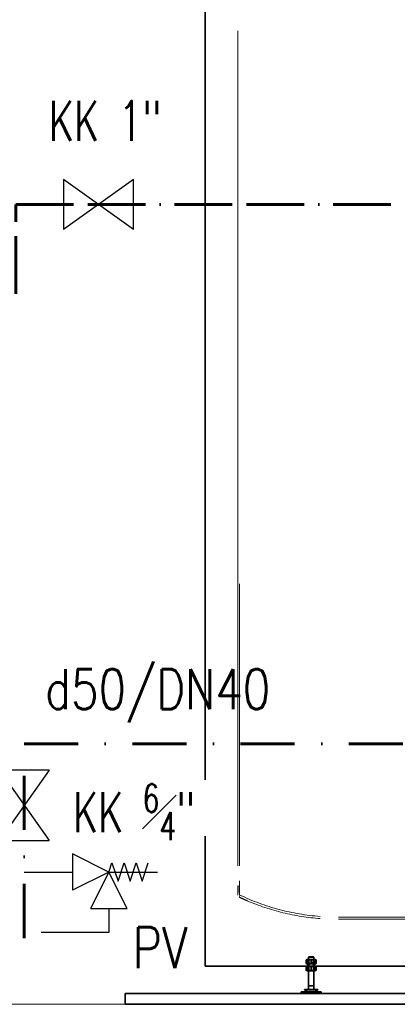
# Model space of a CAD drawing. Header units: millimetres. Extents: x -1254123 to -427507, y -785337 to -378997.
# Tile 8 of 33: x -639925 to -638983, y -406613 to -404154. Entities that reach past the tile are written whole.
import ezdxf
from ezdxf.enums import TextEntityAlignment as Align

# ---------------------------------------------------------------- set-up
doc = ezdxf.new("R2010")
doc.units = ezdxf.units.MM
doc.header["$LTSCALE"] = 300
for name, pattern in [('ACAD_ISO11W100', [33, 12, -3, 12, -3, 0, -3]), ('DASHDOT', [1, 0.5, -0.25, 0, -0.25]), ('DASHED', [0.75, 0.5, -0.25])]:
    doc.linetypes.add(name, pattern=pattern)
doc.layers.get('0').update_dxf_attribs({"lineweight": 9})
for name, color, linetype, lineweight in [('Skrytá (ISO)', 7, 'DASHED', 20), ('Viditelná (ISO)', 7, 'Continuous', 35), ('ZTI-V-CV', 220, 'ACAD_ISO11W100', 60), ('ZTI-V-other', 150, 'Continuous', 30), ('ZTI-V-popis', 151, 'Continuous', 15), ('ZTI-V-SV', 170, 'DASHDOT', 60)]:
    doc.layers.add(name, color=color, linetype=linetype, lineweight=lineweight)
doc.styles.add('simplex6', font='simplex.shx', dxfattribs={"width": 0.6})
doc.styles.get("Standard").update_dxf_attribs({"font": 'simplex.shx', "width": 0.65})

# ---------------------------------------------------------------- blocks, each defined once
blk = doc.blocks.new('ventil')
for p, q in [((62.5, 87.5), (-62.5, 87.5)), ((-62.5, -87.5), (62.5, 87.5)), ((62.5, -87.5), (-62.5, 87.5)), ((-62.5, -87.5), (62.5, -87.5))]:
    blk.add_line(p, q)

msp = doc.modelspace()

# ---------------------------------------------------------------- linework, layer by layer
at = {"layer": 'Skrytá (ISO)', "color": 7, "ltscale": 31.442379}
for p, q in [((-639380.5, -404181.6), (-639380.5, -405562.6)), ((-638562.6, -406394.6), (-639129.4, -406394.6)), ((-638562.6, -406400.1), (-639129.4, -406400.1))]:
    msp.add_line(p, q, dxfattribs=at)
at = {"layer": 'Skrytá (ISO)', "color": 7, "ltscale": 26.613878}
for p, q in [((-639380.5, -405562.6), (-639380.5, -406267.1)), ((-639376.4, -405562.6), (-639376.4, -406267.1))]:
    msp.add_line(p, q, dxfattribs=at)
at = {"layer": 'Skrytá (ISO)', "color": 7, "ltscale": 1.90546}
msp.add_line((-639380.5, -406316.5), (-639380.5, -406332.5), dxfattribs=at)
at = {"layer": 'Skrytá (ISO)', "color": 7, "ltscale": 4.288155}
msp.add_line((-639376.4, -406303.8), (-639376.4, -406339.9), dxfattribs=at)
at = {"layer": 'Skrytá (ISO)', "color": 7, "ltscale": 0.016082}
for p, q in [((-639380.5, -406332.5), (-639380.3, -406332.5)), ((-639380.5, -406333.1), (-639380.3, -406333.1))]:
    msp.add_line(p, q, dxfattribs=at)
at = {"layer": 'Skrytá (ISO)', "color": 7, "ltscale": 0.809005}
msp.add_line((-639380.5, -406333.1), (-639380.5, -406339.9), dxfattribs=at)
at = {"layer": 'Skrytá (ISO)', "color": 7, "ltscale": 0.068555}
msp.add_line((-639380.3, -406333.1), (-639380.3, -406332.5), dxfattribs=at)
at = {"layer": 'Skrytá (ISO)', "color": 7, "ltscale": 0.647184}
msp.add_line((-639375.4, -406339.9), (-639377.7, -406344.8), dxfattribs=at)
at = {"layer": 'Skrytá (ISO)', "color": 7, "ltscale": 0.017707}
msp.add_line((-639370.9, -406348), (-639370.9, -406347.8), dxfattribs=at)
at = {"layer": 'Skrytá (ISO)', "color": 7, "ltscale": 0.017698}
msp.add_line((-639370.4, -406348.2), (-639370.4, -406348.1), dxfattribs=at)
at = {"layer": 'Skrytá (ISO)', "color": 7, "ltscale": 0.01751}
msp.add_line((-639357.7, -406353.8), (-639357.7, -406353.6), dxfattribs=at)
at = {"layer": 'Skrytá (ISO)', "color": 7, "ltscale": 1.500936}
msp.add_line((-639357.7, -406353.8), (-639357.7, -406353.8), dxfattribs=at)
at = {"layer": 'Skrytá (ISO)', "color": 7, "ltscale": 0.017505}
msp.add_line((-639357.3, -406353.9), (-639357.3, -406353.8), dxfattribs=at)
at = {"layer": 'Skrytá (ISO)', "color": 7, "ltscale": 1.618144}
msp.add_line((-639357.3, -406354), (-639357.3, -406353.9), dxfattribs=at)
at = {"layer": 'Skrytá (ISO)', "color": 7, "ltscale": 2.395664, "flags": 128}
msp.add_lwpolyline([(-639357.3, -406353.8), (-639357.9, -406353.5), (-639358.5, -406353.3), (-639359, -406353.1), (-639359.6, -406352.8), (-639360.2, -406352.6), (-639360.8, -406352.3), (-639361.3, -406352.1), (-639361.9, -406351.8), (-639362.5, -406351.6), (-639363, -406351.3), (-639363.6, -406351.1), (-639364.2, -406350.9), (-639364.7, -406350.6), (-639365.3, -406350.4), (-639365.9, -406350.1), (-639366.4, -406349.9), (-639367, -406349.6), (-639367.6, -406349.3), (-639368.1, -406349.1), (-639368.7, -406348.8), (-639369.2, -406348.6), (-639369.8, -406348.3), (-639370.4, -406348.1), (-639370.9, -406347.8)], dxfattribs=at)
at = {"layer": 'Skrytá (ISO)', "color": 7, "ltscale": 2.395605, "flags": 128}
msp.add_lwpolyline([(-639357.3, -406353.9), (-639357.9, -406353.7), (-639358.5, -406353.4), (-639359, -406353.2), (-639359.6, -406353), (-639360.2, -406352.7), (-639360.8, -406352.5), (-639361.3, -406352.2), (-639361.9, -406352), (-639362.5, -406351.7), (-639363, -406351.5), (-639363.6, -406351.2), (-639364.2, -406351), (-639364.7, -406350.8), (-639365.3, -406350.5), (-639365.9, -406350.3), (-639366.4, -406350), (-639367, -406349.8), (-639367.6, -406349.5), (-639368.1, -406349.2), (-639368.7, -406349), (-639369.2, -406348.7), (-639369.8, -406348.5), (-639370.4, -406348.2), (-639370.9, -406348)], dxfattribs=at)
at = {"layer": 'Skrytá (ISO)', "color": 7, "ltscale": 2.22223, "flags": 128}
msp.add_lwpolyline([(-639370.4, -406348.1), (-639369.8, -406348.3), (-639369.3, -406348.6), (-639368.8, -406348.8), (-639368.3, -406349), (-639367.7, -406349.3), (-639367.2, -406349.5), (-639366.7, -406349.7), (-639366.2, -406350), (-639365.6, -406350.2), (-639365.1, -406350.4), (-639364.6, -406350.7), (-639364.1, -406350.9), (-639363.5, -406351.1), (-639363, -406351.4), (-639362.5, -406351.6), (-639362, -406351.8), (-639361.4, -406352), (-639360.9, -406352.3), (-639360.4, -406352.5), (-639359.9, -406352.7), (-639359.3, -406352.9), (-639358.8, -406353.2), (-639358.3, -406353.4), (-639357.7, -406353.6)], dxfattribs=at)
at = {"layer": 'Skrytá (ISO)', "color": 7, "ltscale": 2.222175, "flags": 128}
msp.add_lwpolyline([(-639370.4, -406348.2), (-639369.8, -406348.5), (-639369.3, -406348.7), (-639368.8, -406348.9), (-639368.3, -406349.2), (-639367.7, -406349.4), (-639367.2, -406349.6), (-639366.7, -406349.9), (-639366.2, -406350.1), (-639365.6, -406350.3), (-639365.1, -406350.6), (-639364.6, -406350.8), (-639364.1, -406351), (-639363.5, -406351.3), (-639363, -406351.5), (-639362.5, -406351.7), (-639362, -406352), (-639361.4, -406352.2), (-639360.9, -406352.4), (-639360.4, -406352.6), (-639359.9, -406352.9), (-639359.3, -406353.1), (-639358.8, -406353.3), (-639358.3, -406353.5), (-639357.7, -406353.8)], dxfattribs=at)
at = {"layer": 'Skrytá (ISO)', "color": 7, "ltscale": 2.860758}
for radius, start in [(534.5, 178.1773), (534.3, 178.1768)]:
    msp.add_arc((-638846, -406333.1), radius, start, 180, dxfattribs=at)
at = {"layer": 'Skrytá (ISO)', "color": 7, "ltscale": 2.694971}
for radius, start in [(534.5, 178.2829), (534.3, 178.2825)]:
    msp.add_arc((-638846, -406332.5), radius, start, 180, dxfattribs=at)
at = {"layer": 'Skrytá (ISO)', "color": 7, "ltscale": 0.892933}
msp.add_arc((-639132.6, -405828.9), 571.2, 244.5853, 245.3382, dxfattribs=at)
at = {"layer": 'Skrytá (ISO)', "color": 7, "ltscale": 31.442379}
msp.add_arc((-639132.6, -405828.9), 565.8, 244.5853, 265.6573, dxfattribs=at)
at = {"layer": 'Skrytá (ISO)', "color": 7, "ltscale": 0.07543}
msp.add_arc((-639132.6, -405828.9), 571.1, 245.3319, 245.3956, dxfattribs=at)
at = {"layer": 'Skrytá (ISO)', "color": 7, "ltscale": 1.641802}
msp.add_arc((-639132.6, -405828.9), 571.2, 245.4018, 246.786, dxfattribs=at)
at = {"layer": 'Skrytá (ISO)', "color": 7, "ltscale": 0.052716}
msp.add_arc((-639132.6, -405828.9), 571.1, 246.7801, 246.8247, dxfattribs=at)
at = {"layer": 'Skrytá (ISO)', "color": 7, "ltscale": 28.424774}
msp.add_arc((-639132.6, -405828.9), 571.2, 246.8305, 265.6988, dxfattribs=at)
at = {"layer": 'Viditelná (ISO)'}
for p, q in [((-639462.1, -403931.4), (-639462.1, -406498)), ((-639462.1, -406517.4), (-639462.1, -406498)), ((-639203.6, -406494), (-639204.7, -406495.2)), ((-639204.7, -406495.2), (-639191.1, -406495.2)), ((-639204.7, -406528.8), (-639204.7, -406495.2)), ((-639192.2, -406494), (-639203.6, -406494)), ((-639192.2, -406494), (-639191.1, -406495.2)), ((-639191.1, -406528.8), (-639191.1, -406495.2)), ((-638229.9, -406517.4), (-639462.1, -406517.4)), ((-639208.8, -406501), (-639210.5, -406502)), ((-639210.5, -406502), (-639210.5, -406510.4)), ((-639208.8, -406511.4), (-639210.5, -406510.4)), ((-639208.8, -406517.9), (-639210.5, -406518.9)), ((-639210.5, -406518.9), (-639210.5, -406527.3)), ((-639207.9, -406500.5), (-639208.8, -406501)), ((-639208.8, -406501), (-639208.8, -406502)), ((-639208.8, -406502), (-639208.8, -406510.4)), ((-639208.8, -406510.4), (-639208.8, -406511.4)), ((-639207.9, -406511.9), (-639208.8, -406511.4)), ((-639207.9, -406517.4), (-639208.8, -406517.9)), ((-639208.8, -406517.9), (-639208.8, -406518.9)), ((-639208.8, -406518.9), (-639208.8, -406527.3)), ((-639207.9, -406500.5), (-639188, -406500.5)), ((-639205.4, -406511.9), (-639205.4, -406517.4)), ((-639203.6, -406501.1), (-639204.7, -406500.5)), ((-639203.6, -406511.3), (-639204.7, -406511.9)), ((-639203.6, -406518), (-639204.7, -406517.4)), ((-639204.2, -406502), (-639204.2, -406510.4)), ((-639204.2, -406518.9), (-639204.2, -406527.3)), ((-639192.2, -406501.1), (-639203.6, -406501.1)), ((-639203.6, -406501.1), (-639203.6, -406511.3)), ((-639203.6, -406511.3), (-639192.2, -406511.3)), ((-639192.2, -406518), (-639203.6, -406518)), ((-639203.6, -406518), (-639203.6, -406528.1)), ((-639197.9, -406502), (-639197.9, -406510.4)), ((-639197.9, -406518.9), (-639197.9, -406527.3)), ((-639192.2, -406501.1), (-639191.1, -406500.5)), ((-639192.2, -406501.1), (-639192.2, -406511.3)), ((-639192.2, -406511.3), (-639191.1, -406511.9)), ((-639192.2, -406518), (-639191.1, -406517.4)), ((-639192.2, -406518), (-639192.2, -406528.1)), ((-639191.7, -406502), (-639191.7, -406510.4)), ((-639191.7, -406518.9), (-639191.7, -406527.3)), ((-639190.5, -406511.9), (-639190.5, -406517.4)), ((-639188, -406500.5), (-639187.1, -406501)), ((-639188, -406511.9), (-639187.1, -406511.4)), ((-639188, -406517.4), (-639187.1, -406517.9)), ((-639187.1, -406501), (-639185.4, -406502)), ((-639187.1, -406502), (-639187.1, -406501)), ((-639187.1, -406502), (-639187.1, -406510.4)), ((-639187.1, -406511.4), (-639185.4, -406510.4)), ((-639187.1, -406511.4), (-639187.1, -406510.4)), ((-639187.1, -406517.9), (-639185.4, -406518.9)), ((-639187.1, -406518.9), (-639187.1, -406517.9)), ((-639187.1, -406518.9), (-639187.1, -406527.3)), ((-639185.4, -406502), (-639185.4, -406510.4)), ((-639185.4, -406518.9), (-639185.4, -406527.3)), ((-639208.8, -406528.2), (-639210.5, -406527.3)), ((-639208.8, -406527.3), (-639208.8, -406528.2)), ((-639207.9, -406528.8), (-639208.8, -406528.2)), ((-639188, -406528.8), (-639207.9, -406528.8)), ((-639203.6, -406528.1), (-639204.7, -406528.8)), ((-639204.7, -406566.6), (-639204.7, -406528.8)), ((-639203.6, -406528.1), (-639192.2, -406528.1)), ((-639192.2, -406528.1), (-639191.1, -406528.8)), ((-639191.1, -406566.6), (-639191.1, -406528.8)), ((-639188, -406528.8), (-639187.1, -406528.2)), ((-639187.1, -406528.2), (-639185.4, -406527.3)), ((-639187.1, -406528.2), (-639187.1, -406527.3)), ((-639204.7, -406566.6), (-639197.9, -406566.6)), ((-639204.7, -406575.6), (-639204.7, -406566.6)), ((-639197.9, -406566.6), (-639191.1, -406566.6)), ((-639191.1, -406575.6), (-639191.1, -406566.6)), ((-639662, -406585.4), (-638030, -406585.4)), ((-639662, -406585.4), (-638030, -406585.4)), ((-639662, -406612.6), (-639662, -406585.4)), ((-639172.8, -406581.3), (-639223.1, -406581.3)), ((-639223.1, -406585.4), (-639223.1, -406581.3)), ((-639214.7, -406575.6), (-639181.2, -406575.6)), ((-639214.7, -406576.8), (-639214.7, -406575.6)), ((-639214.7, -406576.8), (-639181.2, -406576.8)), ((-639206.8, -406585.4), (-639206.8, -406581.3)), ((-639189.1, -406585.4), (-639189.1, -406581.3)), ((-639181.2, -406576.8), (-639181.2, -406575.6)), ((-639172.8, -406585.4), (-639172.8, -406581.3)), ((-638030, -406612.6), (-639662, -406612.6)), ((-638030, -406612.6), (-639662, -406612.6))]:
    msp.add_line(p, q, dxfattribs=at)
at = {"layer": 'Viditelná (ISO)', "flags": 128}
for points in [[(-639210.5, -406502), (-639210.2, -406501.8), (-639209.9, -406501.7), (-639209.6, -406501.6), (-639209.4, -406501.5), (-639209.1, -406501.4), (-639208.8, -406501.3), (-639208.6, -406501.2), (-639208.3, -406501.1), (-639208.1, -406501.1), (-639207.8, -406501.1), (-639207.6, -406501), (-639207.4, -406501), (-639207.1, -406501), (-639206.9, -406501.1), (-639206.6, -406501.1), (-639206.4, -406501.1), (-639206.1, -406501.2), (-639205.9, -406501.3), (-639205.6, -406501.4), (-639205.4, -406501.5), (-639205.1, -406501.6), (-639204.8, -406501.7), (-639204.5, -406501.8), (-639204.2, -406502)], [(-639204.2, -406510.4), (-639204.5, -406510.6), (-639204.8, -406510.7), (-639205.1, -406510.8), (-639205.4, -406511), (-639205.6, -406511), (-639205.9, -406511.1), (-639206.1, -406511.2), (-639206.4, -406511.3), (-639206.6, -406511.3), (-639206.9, -406511.3), (-639207.1, -406511.4), (-639207.4, -406511.4), (-639207.6, -406511.4), (-639207.8, -406511.3), (-639208.1, -406511.3), (-639208.3, -406511.3), (-639208.6, -406511.2), (-639208.8, -406511.1), (-639209.1, -406511), (-639209.4, -406511), (-639209.6, -406510.8), (-639209.9, -406510.7), (-639210.2, -406510.6), (-639210.5, -406510.4)], [(-639210.5, -406518.9), (-639210.4, -406518.8), (-639210.4, -406518.8), (-639210.3, -406518.7), (-639210.2, -406518.7), (-639210.1, -406518.7), (-639210.1, -406518.6), (-639210, -406518.6), (-639209.9, -406518.6), (-639209.8, -406518.5), (-639209.8, -406518.5), (-639209.7, -406518.5), (-639209.6, -406518.4), (-639209.6, -406518.4), (-639209.5, -406518.4), (-639209.4, -406518.3), (-639209.4, -406518.3), (-639209.3, -406518.3), (-639209.2, -406518.3), (-639209.1, -406518.2), (-639209.1, -406518.2), (-639209, -406518.2), (-639209, -406518.2), (-639208.9, -406518.1), (-639208.8, -406518.1)], [(-639208.8, -406502), (-639208.3, -406501.8), (-639207.8, -406501.7), (-639207.3, -406501.6), (-639206.9, -406501.5), (-639206.4, -406501.4), (-639206, -406501.3), (-639205.5, -406501.2), (-639205.1, -406501.1), (-639204.6, -406501.1), (-639204.2, -406501.1), (-639203.8, -406501), (-639203.4, -406501), (-639203, -406501), (-639202.5, -406501.1), (-639202.1, -406501.1), (-639201.7, -406501.1), (-639201.2, -406501.2), (-639200.8, -406501.3), (-639200.4, -406501.4), (-639199.9, -406501.5), (-639199.4, -406501.6), (-639199, -406501.7), (-639198.5, -406501.8), (-639197.9, -406502)], [(-639197.9, -406510.4), (-639198.5, -406510.6), (-639199, -406510.7), (-639199.4, -406510.8), (-639199.9, -406511), (-639200.4, -406511), (-639200.8, -406511.1), (-639201.2, -406511.2), (-639201.7, -406511.3), (-639202.1, -406511.3), (-639202.5, -406511.3), (-639203, -406511.4), (-639203.4, -406511.4), (-639203.8, -406511.4), (-639204.2, -406511.3), (-639204.6, -406511.3), (-639205.1, -406511.3), (-639205.5, -406511.2), (-639206, -406511.1), (-639206.4, -406511), (-639206.9, -406511), (-639207.3, -406510.8), (-639207.8, -406510.7), (-639208.3, -406510.6), (-639208.8, -406510.4)], [(-639208.8, -406518.1), (-639208.6, -406518.1), (-639208.4, -406518), (-639208.3, -406518), (-639208.1, -406518), (-639207.9, -406517.9), (-639207.7, -406517.9), (-639207.5, -406517.9), (-639207.3, -406517.9), (-639207.2, -406517.9), (-639207, -406517.9), (-639206.8, -406517.9), (-639206.6, -406518), (-639206.4, -406518), (-639206.2, -406518), (-639206.1, -406518.1), (-639205.9, -406518.1), (-639205.7, -406518.2), (-639205.5, -406518.3), (-639205.3, -406518.3), (-639205.1, -406518.4), (-639204.9, -406518.5), (-639204.7, -406518.6), (-639204.4, -406518.8), (-639204.2, -406518.9)], [(-639208.8, -406518.9), (-639208.3, -406518.7), (-639207.8, -406518.6), (-639207.3, -406518.4), (-639206.9, -406518.3), (-639206.4, -406518.2), (-639206, -406518.1), (-639205.5, -406518.1), (-639205.1, -406518), (-639204.6, -406518), (-639204.2, -406517.9), (-639203.8, -406517.9), (-639203.4, -406517.9), (-639203, -406517.9), (-639202.5, -406517.9), (-639202.1, -406518), (-639201.7, -406518), (-639201.2, -406518.1), (-639200.8, -406518.1), (-639200.4, -406518.2), (-639199.9, -406518.3), (-639199.4, -406518.4), (-639199, -406518.6), (-639198.5, -406518.7), (-639197.9, -406518.9)], [(-639204.2, -406502), (-639203.6, -406501.8), (-639203.1, -406501.7), (-639202.5, -406501.6), (-639202, -406501.5), (-639201.4, -406501.4), (-639200.9, -406501.3), (-639200.4, -406501.2), (-639199.9, -406501.1), (-639199.4, -406501.1), (-639198.9, -406501.1), (-639198.4, -406501), (-639197.9, -406501), (-639197.5, -406501), (-639197, -406501.1), (-639196.5, -406501.1), (-639196, -406501.1), (-639195.5, -406501.2), (-639195, -406501.3), (-639194.5, -406501.4), (-639193.9, -406501.5), (-639193.4, -406501.6), (-639192.8, -406501.7), (-639192.3, -406501.8), (-639191.7, -406502)], [(-639191.7, -406510.4), (-639192.3, -406510.6), (-639192.8, -406510.7), (-639193.4, -406510.8), (-639193.9, -406511), (-639194.5, -406511), (-639195, -406511.1), (-639195.5, -406511.2), (-639196, -406511.3), (-639196.5, -406511.3), (-639197, -406511.3), (-639197.5, -406511.4), (-639197.9, -406511.4), (-639198.4, -406511.4), (-639198.9, -406511.3), (-639199.4, -406511.3), (-639199.9, -406511.3), (-639200.4, -406511.2), (-639200.9, -406511.1), (-639201.4, -406511), (-639202, -406511), (-639202.5, -406510.8), (-639203.1, -406510.7), (-639203.6, -406510.6), (-639204.2, -406510.4)], [(-639204.2, -406518.9), (-639203.6, -406518.7), (-639203.1, -406518.6), (-639202.5, -406518.4), (-639202, -406518.3), (-639201.4, -406518.2), (-639200.9, -406518.1), (-639200.4, -406518.1), (-639199.9, -406518), (-639199.4, -406518), (-639198.9, -406517.9), (-639198.4, -406517.9), (-639197.9, -406517.9), (-639197.5, -406517.9), (-639197, -406517.9), (-639196.5, -406518), (-639196, -406518), (-639195.5, -406518.1), (-639195, -406518.1), (-639194.5, -406518.2), (-639193.9, -406518.3), (-639193.4, -406518.4), (-639192.8, -406518.6), (-639192.3, -406518.7), (-639191.7, -406518.9)], [(-639197.9, -406502), (-639197.4, -406501.8), (-639196.9, -406501.7), (-639196.4, -406501.6), (-639196, -406501.5), (-639195.5, -406501.4), (-639195.1, -406501.3), (-639194.6, -406501.2), (-639194.2, -406501.1), (-639193.8, -406501.1), (-639193.3, -406501.1), (-639192.9, -406501), (-639192.5, -406501), (-639192.1, -406501), (-639191.7, -406501.1), (-639191.2, -406501.1), (-639190.8, -406501.1), (-639190.4, -406501.2), (-639189.9, -406501.3), (-639189.5, -406501.4), (-639189, -406501.5), (-639188.6, -406501.6), (-639188.1, -406501.7), (-639187.6, -406501.8), (-639187.1, -406502)], [(-639187.1, -406510.4), (-639187.6, -406510.6), (-639188.1, -406510.7), (-639188.6, -406510.8), (-639189, -406511), (-639189.5, -406511), (-639189.9, -406511.1), (-639190.4, -406511.2), (-639190.8, -406511.3), (-639191.2, -406511.3), (-639191.7, -406511.3), (-639192.1, -406511.4), (-639192.5, -406511.4), (-639192.9, -406511.4), (-639193.3, -406511.3), (-639193.8, -406511.3), (-639194.2, -406511.3), (-639194.6, -406511.2), (-639195.1, -406511.1), (-639195.5, -406511), (-639196, -406511), (-639196.4, -406510.8), (-639196.9, -406510.7), (-639197.4, -406510.6), (-639197.9, -406510.4)], [(-639197.9, -406518.9), (-639197.4, -406518.7), (-639196.9, -406518.6), (-639196.4, -406518.4), (-639196, -406518.3), (-639195.5, -406518.2), (-639195.1, -406518.1), (-639194.6, -406518.1), (-639194.2, -406518), (-639193.8, -406518), (-639193.3, -406517.9), (-639192.9, -406517.9), (-639192.5, -406517.9), (-639192.1, -406517.9), (-639191.7, -406517.9), (-639191.2, -406518), (-639190.8, -406518), (-639190.4, -406518.1), (-639189.9, -406518.1), (-639189.5, -406518.2), (-639189, -406518.3), (-639188.6, -406518.4), (-639188.1, -406518.6), (-639187.6, -406518.7), (-639187.1, -406518.9)], [(-639191.7, -406502), (-639191.4, -406501.8), (-639191.1, -406501.7), (-639190.8, -406501.6), (-639190.5, -406501.5), (-639190.3, -406501.4), (-639190, -406501.3), (-639189.7, -406501.2), (-639189.5, -406501.1), (-639189.2, -406501.1), (-639189, -406501.1), (-639188.8, -406501), (-639188.5, -406501), (-639188.3, -406501), (-639188, -406501.1), (-639187.8, -406501.1), (-639187.5, -406501.1), (-639187.3, -406501.2), (-639187, -406501.3), (-639186.8, -406501.4), (-639186.5, -406501.5), (-639186.2, -406501.6), (-639186, -406501.7), (-639185.7, -406501.8), (-639185.4, -406502)], [(-639185.4, -406510.4), (-639185.7, -406510.6), (-639186, -406510.7), (-639186.2, -406510.8), (-639186.5, -406511), (-639186.8, -406511), (-639187, -406511.1), (-639187.3, -406511.2), (-639187.5, -406511.3), (-639187.8, -406511.3), (-639188, -406511.3), (-639188.3, -406511.4), (-639188.5, -406511.4), (-639188.8, -406511.4), (-639189, -406511.3), (-639189.2, -406511.3), (-639189.5, -406511.3), (-639189.7, -406511.2), (-639190, -406511.1), (-639190.3, -406511), (-639190.5, -406511), (-639190.8, -406510.8), (-639191.1, -406510.7), (-639191.4, -406510.6), (-639191.7, -406510.4)], [(-639191.7, -406518.9), (-639191.4, -406518.8), (-639191.2, -406518.6), (-639191, -406518.5), (-639190.8, -406518.4), (-639190.6, -406518.3), (-639190.4, -406518.3), (-639190.2, -406518.2), (-639190, -406518.1), (-639189.8, -406518.1), (-639189.6, -406518), (-639189.4, -406518), (-639189.3, -406518), (-639189.1, -406517.9), (-639188.9, -406517.9), (-639188.7, -406517.9), (-639188.5, -406517.9), (-639188.4, -406517.9), (-639188.2, -406517.9), (-639188, -406517.9), (-639187.8, -406518), (-639187.6, -406518), (-639187.4, -406518), (-639187.2, -406518.1), (-639187.1, -406518.1)], [(-639187.1, -406518.1), (-639187, -406518.1), (-639186.9, -406518.2), (-639186.9, -406518.2), (-639186.8, -406518.2), (-639186.7, -406518.2), (-639186.7, -406518.3), (-639186.6, -406518.3), (-639186.5, -406518.3), (-639186.5, -406518.3), (-639186.4, -406518.4), (-639186.3, -406518.4), (-639186.3, -406518.4), (-639186.2, -406518.5), (-639186.1, -406518.5), (-639186, -406518.5), (-639186, -406518.6), (-639185.9, -406518.6), (-639185.8, -406518.6), (-639185.8, -406518.7), (-639185.7, -406518.7), (-639185.6, -406518.7), (-639185.5, -406518.8), (-639185.5, -406518.8), (-639185.4, -406518.9)], [(-639208.8, -406528), (-639208.9, -406528), (-639209, -406528), (-639209, -406527.9), (-639209.1, -406527.9), (-639209.1, -406527.9), (-639209.2, -406527.9), (-639209.3, -406527.8), (-639209.4, -406527.8), (-639209.4, -406527.8), (-639209.5, -406527.8), (-639209.6, -406527.7), (-639209.6, -406527.7), (-639209.7, -406527.7), (-639209.8, -406527.6), (-639209.8, -406527.6), (-639209.9, -406527.6), (-639210, -406527.5), (-639210.1, -406527.5), (-639210.1, -406527.5), (-639210.2, -406527.4), (-639210.3, -406527.4), (-639210.4, -406527.3), (-639210.4, -406527.3), (-639210.5, -406527.3)], [(-639204.2, -406527.3), (-639204.4, -406527.4), (-639204.7, -406527.5), (-639204.9, -406527.6), (-639205.1, -406527.7), (-639205.3, -406527.8), (-639205.5, -406527.9), (-639205.7, -406527.9), (-639205.9, -406528), (-639206.1, -406528.1), (-639206.2, -406528.1), (-639206.4, -406528.1), (-639206.6, -406528.2), (-639206.8, -406528.2), (-639207, -406528.2), (-639207.2, -406528.2), (-639207.3, -406528.2), (-639207.5, -406528.2), (-639207.7, -406528.2), (-639207.9, -406528.2), (-639208.1, -406528.2), (-639208.3, -406528.1), (-639208.4, -406528.1), (-639208.6, -406528.1), (-639208.8, -406528)], [(-639197.9, -406527.3), (-639198.5, -406527.4), (-639199, -406527.6), (-639199.4, -406527.7), (-639199.9, -406527.8), (-639200.4, -406527.9), (-639200.8, -406528), (-639201.2, -406528.1), (-639201.7, -406528.1), (-639202.1, -406528.2), (-639202.5, -406528.2), (-639203, -406528.2), (-639203.4, -406528.2), (-639203.8, -406528.2), (-639204.2, -406528.2), (-639204.6, -406528.2), (-639205.1, -406528.1), (-639205.5, -406528.1), (-639206, -406528), (-639206.4, -406527.9), (-639206.9, -406527.8), (-639207.3, -406527.7), (-639207.8, -406527.6), (-639208.3, -406527.4), (-639208.8, -406527.3)], [(-639191.7, -406527.3), (-639192.3, -406527.4), (-639192.8, -406527.6), (-639193.4, -406527.7), (-639193.9, -406527.8), (-639194.5, -406527.9), (-639195, -406528), (-639195.5, -406528.1), (-639196, -406528.1), (-639196.5, -406528.2), (-639197, -406528.2), (-639197.5, -406528.2), (-639197.9, -406528.2), (-639198.4, -406528.2), (-639198.9, -406528.2), (-639199.4, -406528.2), (-639199.9, -406528.1), (-639200.4, -406528.1), (-639200.9, -406528), (-639201.4, -406527.9), (-639202, -406527.8), (-639202.5, -406527.7), (-639203.1, -406527.6), (-639203.6, -406527.4), (-639204.2, -406527.3)], [(-639187.1, -406527.3), (-639187.6, -406527.4), (-639188.1, -406527.6), (-639188.6, -406527.7), (-639189, -406527.8), (-639189.5, -406527.9), (-639189.9, -406528), (-639190.4, -406528.1), (-639190.8, -406528.1), (-639191.2, -406528.2), (-639191.7, -406528.2), (-639192.1, -406528.2), (-639192.5, -406528.2), (-639192.9, -406528.2), (-639193.3, -406528.2), (-639193.8, -406528.2), (-639194.2, -406528.1), (-639194.6, -406528.1), (-639195.1, -406528), (-639195.5, -406527.9), (-639196, -406527.8), (-639196.4, -406527.7), (-639196.9, -406527.6), (-639197.4, -406527.4), (-639197.9, -406527.3)], [(-639187.1, -406528), (-639187.2, -406528.1), (-639187.4, -406528.1), (-639187.6, -406528.1), (-639187.8, -406528.2), (-639188, -406528.2), (-639188.2, -406528.2), (-639188.4, -406528.2), (-639188.5, -406528.2), (-639188.7, -406528.2), (-639188.9, -406528.2), (-639189.1, -406528.2), (-639189.3, -406528.2), (-639189.4, -406528.1), (-639189.6, -406528.1), (-639189.8, -406528.1), (-639190, -406528), (-639190.2, -406527.9), (-639190.4, -406527.9), (-639190.6, -406527.8), (-639190.8, -406527.7), (-639191, -406527.6), (-639191.2, -406527.5), (-639191.4, -406527.4), (-639191.7, -406527.3)], [(-639185.4, -406527.3), (-639185.5, -406527.3), (-639185.5, -406527.3), (-639185.6, -406527.4), (-639185.7, -406527.4), (-639185.8, -406527.5), (-639185.8, -406527.5), (-639185.9, -406527.5), (-639186, -406527.6), (-639186, -406527.6), (-639186.1, -406527.6), (-639186.2, -406527.7), (-639186.3, -406527.7), (-639186.3, -406527.7), (-639186.4, -406527.8), (-639186.5, -406527.8), (-639186.5, -406527.8), (-639186.6, -406527.8), (-639186.7, -406527.9), (-639186.7, -406527.9), (-639186.8, -406527.9), (-639186.9, -406527.9), (-639186.9, -406528), (-639187, -406528), (-639187.1, -406528)]]:
    msp.add_lwpolyline(points, dxfattribs=at)
at = {"layer": 'Viditelná (ISO)'}
for start, end in [(230.0643, 249.8245), (249.8245, 290.1755), (290.1755, 309.9357)]:
    msp.add_arc((-639197.9, -406556.8), 26.1, start, end, dxfattribs=at)
at = {"layer": 'Viditelná (ISO)', "extrusion": (0, 0, -1)}
for centre, major_axis, start_param, end_param in [((-639209, -406506.5), (0, -5.44), 5.148721, 6.283185), ((-639209, -406506.5), (0, -10.9), 5.148721, 6.283185), ((-639186.9, -406506.5), (0, -10.9), 0, 1.570796), ((-639186.9, -406506.5), (0, -5.44), 0, 1.570796)]:
    msp.add_ellipse(centre, major_axis=major_axis, ratio=0.707107, start_param=start_param, end_param=end_param, dxfattribs=at)
at = {"layer": 'ZTI-V-CV', "linetype": 'ACAD_ISO11W100', "ltscale": 0.04}
msp.add_lwpolyline([(-639935, -404838.3), (-639935, -404615.5), (-637936.4, -404615.5)], dxfattribs=at)
at = {"layer": 'ZTI-V-other'}
for p, q in [((-639793.3, -406236.9), (-639793.3, -406327.6)), ((-639702.5, -406282.3), (-639793.3, -406236.9)), ((-639702.5, -406282.3), (-639695, -406259.6)), ((-639695, -406259.6), (-639679.9, -406305)), ((-639679.9, -406305), (-639664.7, -406259.6)), ((-639664.7, -406259.6), (-639649.6, -406305)), ((-639649.6, -406305), (-639634.5, -406259.6)), ((-639634.5, -406259.6), (-639619.4, -406305)), ((-639619.4, -406305), (-639604.3, -406259.6)), ((-639702.5, -406282.3), (-639793.3, -406327.6)), ((-639747.9, -406373), (-639702.5, -406282.3)), ((-639702.5, -406282.3), (-639581.6, -406282.3)), ((-639657.2, -406373), (-639702.5, -406282.3)), ((-639747.9, -406373), (-639657.2, -406373))]:
    msp.add_line(p, q, dxfattribs=at)
for points in [[(-639914.2, -406282.3), (-639793.3, -406282.3)], [(-639702.5, -406373), (-639702.5, -406433.5), (-639871.9, -406433.5)]]:
    msp.add_lwpolyline(points, dxfattribs=at)
at = {"layer": 'ZTI-V-SV', "ltscale": 0.9}
msp.add_line((-640133.3, -406447), (-639914.2, -406447), dxfattribs=at)
msp.add_lwpolyline([(-639914.2, -406447), (-639914.2, -405962.1), (-637915.6, -405962.1)], dxfattribs=at)

# ---------------------------------------------------------------- block references
at = {"layer": 'ZTI-V-other'}
for p, rotation in [((-639728.8, -404615.5), 89.99999999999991), ((-639914.2, -406115.6), 179.9999999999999)]:
    msp.add_blockref('ventil', p, dxfattribs=dict(at, rotation=rotation))

# ---------------------------------------------------------------- texts
at = {"layer": 'ZTI-V-other', "width": 0.8}
msp.add_text('PV', height=102.4, dxfattribs=at).set_placement((-639643.4, -406471.4), align=Align.MIDDLE_LEFT)
at = {"layer": 'ZTI-V-popis', "style": 'simplex6', "width": 0.8}
msp.add_text('d50/DN40 ', height=100, dxfattribs=at).set_placement((-639862.1, -405825.3), align=Align.MIDDLE_LEFT)
at = {"layer": 'ZTI-V-popis', "insert": (-639852.9, -404356.4), "char_height": 100, "width": 284.333, "attachment_point": 1, "line_spacing_factor": 0.96, "style": 'simplex6', "bg_fill": 3, "box_fill_scale": 1.1, "bg_fill_color": 256, "bg_fill_transparency": 13394764}
msp.add_mtext('\\A1;{\\W0.7;KK 1"}', dxfattribs=at)

# ---------------------------------------------------------------- next in the draw order: texts
at = {"layer": 'ZTI-V-popis', "insert": (-639792.6, -406062.6), "char_height": 100, "width": 333.667, "attachment_point": 1, "line_spacing_factor": 0.96, "style": 'simplex6', "bg_fill": 3, "box_fill_scale": 1.1, "bg_fill_color": 256, "bg_fill_transparency": 13394764}
msp.add_mtext('\\A1;{\\W0.7;KK \\H0.7x;\\S6#4;\\H1.42857x;"}', dxfattribs=at)

# ---------------------------------------------------------------- next in the draw order: linework, layer by layer
msp.add_lwpolyline([(-648333.6, -406612.6), (-634608, -406612.6), (-634608, -402638.9)])

doc.saveas('drawing.dxf')
